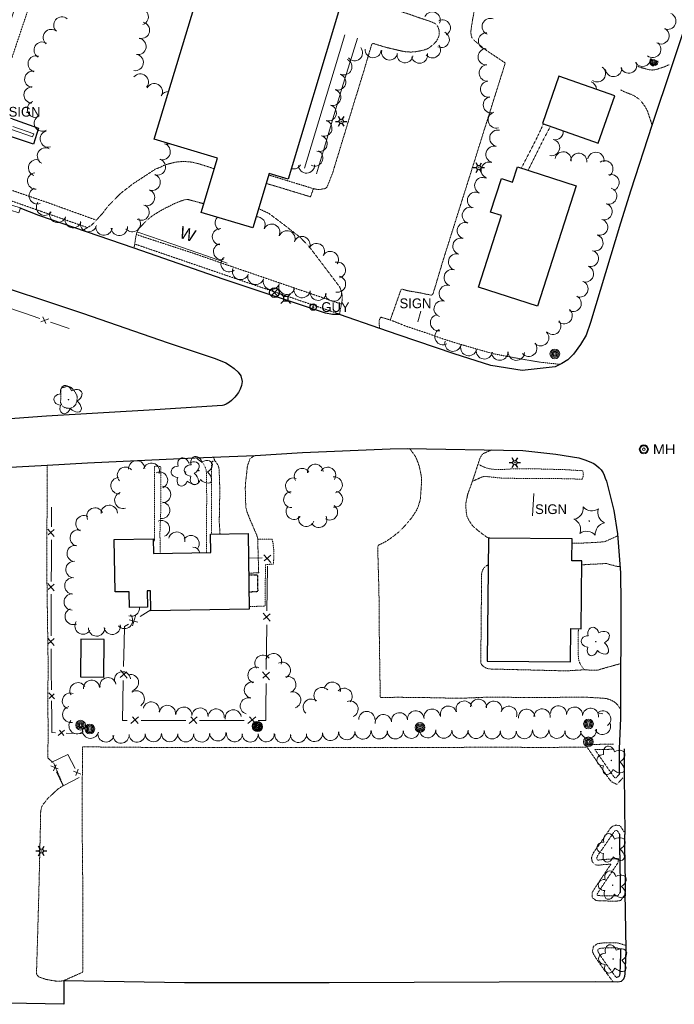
# Model space of a CAD drawing. Extents: x 386588 to 390135, y 96998 to 113606.
# Tile 13 of 92: x 387647 to 387970, y 97989 to 98474. Entities that reach past the tile are written whole.
import ezdxf
from ezdxf.enums import TextEntityAlignment as Align

# ---------------------------------------------------------------- set-up
doc = ezdxf.new("R2010")
doc.units = 0
doc.header["$MEASUREMENT"] = 0
doc.linetypes.add('Wisdot3', pattern=[0.1875, 0.125, -0.0625])
doc.linetypes.add('Wisdot5', pattern=[0.1, 0.05, -0.05])
for name, color, linetype, lineweight in [('E_BLD', 241, 'Continuous', 25), ('E_DWY', 2, 'Wisdot3', 15), ('E_LAND_Vegetation', 3, 'Continuous', 15), ('E_LTG', 21, 'Continuous', 25), ('E_MISCPROP', 30, 'Continuous', 15), ('E_MISCPROP_HvyDash', 241, 'Wisdot3', 25), ('E_MISCPROP_Railing', 30, 'Continuous', 15), ('E_PATH_Sidewalk', 2, 'Wisdot5', 15), ('E_RDWY', 21, 'Continuous', 25), ('E_SGN', 21, 'Continuous', 15), ('E_SIG', 5, 'Continuous', 30), ('E_STRUCT', 40, 'Continuous', 25), ('E_UTL_AG_Bold', 30, 'Continuous', 25), ('E_UTL_EGuyWire', 200, 'Continuous', 25), ('E_UTL_MH', 30, 'Continuous', 15)]:
    doc.layers.add(name, color=color, linetype=linetype, lineweight=lineweight)
doc.layers.add('P2S1_Complete', color=7, linetype='Continuous', lineweight=15, transparency=0.9)
doc.styles.add('Style-dot_font5', font='dot_font5.shx')
doc.styles.add('Style-IGR_FONT_0', font='dot_font15.shx')

# ---------------------------------------------------------------- blocks, each defined once
blk = doc.blocks.new('GUY')
at = {"layer": 'E_UTL_EGuyWire'}
for radius in [4, 0.5]:
    blk.add_circle((0, 0), radius, dxfattribs=at)
at = {"layer": 'E_UTL_EGuyWire', "style": 'Style-dot_font5'}
blk.add_text('GUY', height=12, dxfattribs=at).set_placement((10, 0), align=Align.MIDDLE_LEFT)
blk = doc.blocks.new('LPOL')
at = {"layer": 'E_LTG'}
for p, q in [((-4, 0), (-1.5, 0)), ((-0.75, 1.3), (-2, 3.46)), ((0.75, 1.3), (2, 3.46)), ((1.5, 0), (4, 0)), ((-2, -3.46), (-0.75, -1.3)), ((2, -3.46), (0.75, -1.3))]:
    blk.add_line(p, q, dxfattribs=at)
for radius in [1.5, 1.5, 1.5, 0.125]:
    blk.add_circle((0, 0), radius, dxfattribs=at)
blk = doc.blocks.new('MH')
at = {"layer": 'E_UTL_MH'}
for radius in [5, 4, 1.5]:
    blk.add_circle((0, 0), radius, dxfattribs=at)
at = {"layer": 'E_UTL_MH', "style": 'Style-dot_font5', "width": 1.111111}
blk.add_text('MH', height=10.8, dxfattribs=at).set_placement((10, 0), align=Align.MIDDLE_LEFT)
blk = doc.blocks.new('PBX')
at = {"layer": 'E_SIG'}
for p, q in [((4.9, 5.1), (-5.1, -5.1)), ((-5.1, 5), (5, -5.2))]:
    blk.add_line(p, q, dxfattribs=at)
blk.add_circle((0, 0), 7.21, dxfattribs=at)
blk = doc.blocks.new('PED')
at = {"layer": 'E_UTL_AG_Bold'}
for p, q in [((-2.5, 2.5), (-5.3, 5.3)), ((2.5, 2.5), (5.3, 5.3)), ((-2.5, -2.5), (-5.3, -5.3)), ((2.5, -2.5), (5.3, -5.3))]:
    blk.add_line(p, q, dxfattribs=at)
at = {"layer": 'E_UTL_AG_Bold', "flags": 128}
blk.add_lwpolyline([(-2.5, -2.5), (2.5, -2.5), (2.5, 2.5), (-2.5, 2.5)], close=True, dxfattribs=at)
blk = doc.blocks.new('CTRE')
at = {"layer": 'E_LAND_Vegetation'}
blk.add_circle((0, 0), 0.223, dxfattribs=at)
for centre, start, end in [((-11.97, 8.96), 280.2067, 5.97162), ((1.81, 14.92), 220.21132, 305.97623), ((13.83, 5.89), 160.21133, 245.97624), ((-13.83, -5.9), 340.21132, 65.97623), ((-1.81, -14.93), 40.21133, 125.97624)]:
    blk.add_arc(centre, 7.87, start, end, dxfattribs=at)
at = {"layer": 'E_LAND_Vegetation', "extrusion": (0, 0, -1)}
blk.add_arc((-12.03, -9.04), 7.87, 354.07279, 79.74889, dxfattribs=at)
blk = doc.blocks.new('POLE')
at = {"layer": 'E_MISCPROP'}
for radius in [4.46, 3.35, 2.23, 1.12]:
    blk.add_circle((0, 0), radius, dxfattribs=at)
blk = doc.blocks.new('SIGN')
at = {"layer": 'E_SGN', "lineweight": 13, "style": 'Style-dot_font5'}
blk.add_text('SIGN', height=12, dxfattribs=at).set_placement((0, 0), align=Align.MIDDLE_CENTER)
blk = doc.blocks.new('DTRE')
at = {"layer": 'E_LAND_Vegetation'}
blk.add_circle((-0.18, 0), 0.183, dxfattribs=at)
for centre, major_axis, ratio in [((-1.87, 5.32), (1.36, -4.98), 0.782863), ((4.06, 2.74), (-5.27, -2.93), 0.691916), ((-5.87, 0.15), (4.93, -0.12), 0.832022), ((-2.49, -5.24), (1.8, 4.86), 0.716896), ((3.54, -3.71), (-5.01, 4.58), 0.560249)]:
    blk.add_ellipse(centre, major_axis=major_axis, ratio=ratio, start_param=1.570796, end_param=4.712389, dxfattribs=at)

msp = doc.modelspace()

# ---------------------------------------------------------------- linework, layer by layer
at = {"layer": 'E_BLD'}
for p, q in [((387713.37, 98414.84), (387738.25, 98497.49)), ((387804.14, 98477.66), (387779.32, 98395.23)), ((387912.7, 98445.9), (387904.58, 98422.59)), ((387940.23, 98436.3), (387912.7, 98445.9)), ((387932.11, 98413), (387940.23, 98436.3)), ((387904.58, 98422.59), (387932.11, 98413)), ((387744.51, 98405.46), (387713.37, 98414.84)), ((387736.48, 98378.8), (387744.51, 98405.46)), ((387769.96, 98398.05), (387761.86, 98371.16)), ((387779.32, 98395.23), (387769.96, 98398.05)), ((387889.89, 98393.68), (387892.32, 98401.23)), ((387892.32, 98401.23), (387921.25, 98391.91)), ((387879.09, 98379.01), (387884.39, 98395.45)), ((387884.39, 98395.45), (387889.89, 98393.68)), ((387921.25, 98391.91), (387902.14, 98332.59)), ((387761.86, 98371.16), (387736.48, 98378.8)), ((387884.46, 98377.29), (387879.09, 98379.01)), ((387873.08, 98341.96), (387884.46, 98377.29)), ((387902.14, 98332.59), (387873.08, 98341.96)), ((387693.65, 98217.68), (387712.83, 98217.95)), ((387694.01, 98191.89), (387693.65, 98217.68)), ((387712.83, 98217.95), (387712.93, 98210.81)), ((387741.02, 98220.39), (387759.59, 98220.65)), ((387741.15, 98211.21), (387741.02, 98220.39)), ((387759.59, 98220.65), (387760.12, 98183.3)), ((387878.09, 98218.42), (387877.43, 98157.81)), ((387919.28, 98217.97), (387878.09, 98218.42)), ((387919.16, 98207.16), (387919.28, 98217.97)), ((387712.93, 98210.81), (387741.15, 98211.21)), ((387923.98, 98207.11), (387919.16, 98207.16)), ((387923.62, 98173.75), (387923.98, 98207.11)), ((387701.06, 98191.98), (387694.01, 98191.89)), ((387701.17, 98184.23), (387701.06, 98191.98)), ((387711.46, 98192.42), (387709.87, 98192.4)), ((387709.87, 98192.4), (387709.99, 98184.35)), ((387711.6, 98182.62), (387711.46, 98192.42)), ((387709.99, 98184.35), (387701.17, 98184.23)), ((387760.12, 98183.3), (387711.6, 98182.62)), ((387918.49, 98157.36), (387918.67, 98173.8)), ((387918.67, 98173.8), (387923.62, 98173.75)), ((387677.19, 98168.53), (387677.01, 98150.02)), ((387688.72, 98168.41), (387677.19, 98168.53)), ((387688.53, 98149.9), (387688.72, 98168.41)), ((387877.43, 98157.81), (387918.49, 98157.36)), ((387677.01, 98150.02), (387688.53, 98149.9))]:
    msp.add_line(p, q, dxfattribs=at)
at = {"layer": 'E_DWY', "flags": 128}
for points in [[(387818.59, 98455.11), (387820.09, 98460.28), (387820.69, 98462.07), (387821.28, 98462.02), (387822.44, 98461.68), (387824.21, 98461.13), (387825.71, 98460.66), (387828.13, 98459.96), (387830.59, 98459.42), (387832.27, 98459), (387833.86, 98458.63), (387835.54, 98458.21), (387837.55, 98457.92), (387839.71, 98457.79), (387841.77, 98457.93), (387843.86, 98458.28), (387845.25, 98458.57), (387846.55, 98458.89), (387848.41, 98459.63), (387849.54, 98460.48), (387850.54, 98461.28), (387851.59, 98462.29), (387852.4, 98463.23), (387853.23, 98464.67), (387853.76, 98466.34), (387853.81, 98467.53), (387853.73, 98468.26), (387853.34, 98469.75), (387852.62, 98471.06), (387851.55, 98471.97), (387849.34, 98472.9), (387847.38, 98473.58), (387844.74, 98474.38), (387839.36, 98476.3), (387803.36, 98487.83), (387802.63, 98487.87), (387801.37, 98488.01), (387799.9, 98488.15), (387798.71, 98488.31), (387796.74, 98488.31), (387795.35, 98488.14), (387795, 98488.03), (387794.25, 98487.62), (387793.45, 98486.82), (387792.54, 98485.33), (387791.6, 98483.2), (387790.98, 98481.62)], [(387824.41, 98321.67), (387824.09, 98324.41), (387824.13, 98325.1), (387824.28, 98325.73), (387824.43, 98326.21), (387824.7, 98326.77), (387825.13, 98327.18), (387829.64, 98325.84), (387834.91, 98340.7), (387835.42, 98340.99), (387838.27, 98340.21), (387841.98, 98339.59), (387845.77, 98338.9), (387847.95, 98338.41), (387848.9, 98338.25), (387849.76, 98338.02), (387850.15, 98338.14), (387850.58, 98338.51), (387850.91, 98339.34), (387855.92, 98356.04), (387869.88, 98400.13), (387878.24, 98426.77), (387886.31, 98452.42), (387877.34, 98458.37), (387872.77, 98461.97), (387870.82, 98463.76), (387869.99, 98464.65), (387869.44, 98466.15), (387869.39, 98468.08), (387869.65, 98470.33), (387870.24, 98474.03), (387870.83, 98477.12), (387871.3, 98479.52), (387871.87, 98482.34), (387872.15, 98484.08)], [(387794.92, 98390.06), (387797.67, 98390.6), (387798.54, 98391.41), (387801.38, 98398.69), (387808.73, 98422.86), (387815.78, 98445.78), (387818.59, 98455.11)], [(387966.98, 98451.55), (387964.76, 98450.55), (387962.62, 98449.86), (387960.94, 98449.26), (387958.88, 98448.94), (387957.11, 98449.07), (387955.08, 98449.68), (387953.07, 98450.19), (387951.57, 98450.74)], [(387958.59, 98422.01), (387956.91, 98427.12), (387956.27, 98429.01), (387955.24, 98430.85), (387954.47, 98431.9), (387953.32, 98433.52), (387952.36, 98434.51), (387951.25, 98435.29), (387949.93, 98436.15), (387948.5, 98436.85), (387947.04, 98437.45), (387945.29, 98438.06), (387943.01, 98439.25)], [(387742.95, 98400.27), (387735.08, 98402.85), (387733.65, 98403.12), (387732.41, 98403.44), (387730.95, 98403.7), (387729.48, 98403.8), (387728.03, 98403.85), (387726.39, 98403.8), (387724.89, 98403.71), (387723.43, 98403.47), (387721.98, 98403.08), (387720.28, 98402.68), (387718.39, 98402.11), (387717.1, 98401.48), (387716.08, 98400.92), (387714.14, 98400.28)], [(387714.16, 98400.29), (387702.71, 98392.79), (387700.44, 98391), (387698.38, 98389.47), (387696.31, 98387.74), (387694.73, 98386.13), (387692.76, 98384.11), (387690.83, 98382.17), (387689.53, 98380.55), (387688.03, 98378.52), (387686.19, 98376.48), (387684.49, 98374.62), (387683.34, 98373.41), (387682.41, 98372.54), (387678.12, 98369.89)], [(387768.47, 98393.13), (387790.35, 98386.49), (387791.78, 98390.5), (387793.63, 98390.12), (387794.95, 98390.06)], [(387703.39, 98361.2), (387704.33, 98367.14), (387704.53, 98368.15), (387704.85, 98369.17), (387705.27, 98369.96), (387706.07, 98371.09), (387707.19, 98372.34), (387708.78, 98373.98), (387710.17, 98375.29), (387711.3, 98376.27), (387712.54, 98377.21), (387716.29, 98379.56), (387718.74, 98380.91), (387720.51, 98381.7), (387722.71, 98382.9), (387724.27, 98383.57), (387726.04, 98384.28), (387727.84, 98384.9), (387729.07, 98385.18), (387730.17, 98385.13), (387732.13, 98384.64), (387734.36, 98384.03), (387735.88, 98383.57), (387737.78, 98383.1)], [(387764.72, 98380.68), (387769.83, 98378.33), (387777.65, 98372.44), (387785.41, 98366.38), (387789.77, 98361.85), (387804.77, 98342.01), (387805.44, 98340.2), (387805.76, 98338.85), (387805.94, 98337.79), (387806.01, 98336.29), (387805.81, 98334.75), (387805.51, 98333.52), (387805.26, 98332.16), (387805.11, 98331.48), (387804.62, 98328.5)], [(387675.13, 98288.81), (387673.99, 98290.91), (387673.33, 98291.59), (387672.57, 98292.48), (387671.95, 98292.81), (387671.03, 98293.01), (387670.13, 98292.98), (387669.38, 98292.83), (387668.33, 98292.57), (387667.63, 98292.15), (387667.27, 98291.83), (387667.31, 98287.11)], [(387667.31, 98287.11), (387667.11, 98285.32), (387667.52, 98284.27), (387668.24, 98283.33), (387669.14, 98282.7), (387670.21, 98282.38), (387671.54, 98282.27), (387672.81, 98282.56), (387673.96, 98283.39), (387674.61, 98284.05), (387675.14, 98285.51), (387675.34, 98287.21), (387675.28, 98288.3), (387675.13, 98288.81)], [(387943.03, 98134.26), (387941.54, 98136.33), (387940.91, 98136.97), (387940.15, 98137.6), (387939.16, 98138.15), (387938.15, 98138.65), (387937.16, 98139), (387936.12, 98139.29), (387935.39, 98139.39), (387934.89, 98139.46), (387934.56, 98139.52), (387925.59, 98140.01), (387897.77, 98139.84), (387878.45, 98140.06), (387863.91, 98139.45), (387847.88, 98139.8), (387833.53, 98139.96), (387824.74, 98139.85), (387824.51, 98151.94), (387824.29, 98167.71), (387824.14, 98176.33), (387824.08, 98191.17), (387823.68, 98205.66), (387823.43, 98213.49), (387823.67, 98214.81), (387827.22, 98216.54), (387829.91, 98218.32), (387833.57, 98221.15), (387836.13, 98223.68), (387838.03, 98225.82), (387839.8, 98227.88), (387841.07, 98229.7), (387842.49, 98231.92), (387843.29, 98233.51), (387844.46, 98237.45), (387844.75, 98241.59), (387844.95, 98244.57), (387845.03, 98246.77), (387844.93, 98248.95), (387844.65, 98250.43), (387844.12, 98252.76), (387843.78, 98254.09), (387843.27, 98255.63), (387842.8, 98256.83), (387842.74, 98256.98), (387842.74, 98256.96), (387842.03, 98258.62), (387839.16, 98262.53)], [(387879.67, 98261.81), (387875.29, 98259.94), (387874.61, 98259.13), (387873.89, 98257.85), (387873.66, 98257.32), (387873.39, 98256.42), (387873.09, 98255.43), (387869.86, 98245.58), (387867.81, 98240.04), (387866.83, 98235.33), (387867, 98231.77), (387867.42, 98229.08), (387868.51, 98226.87), (387869.44, 98225.56), (387870.22, 98224.42), (387870.66, 98223.95), (387873.87, 98221.3), (387877.15, 98218.87), (387877.93, 98218.68), (387878.74, 98218.44), (387878.88, 98218.41)], [(387742.52, 98258.29), (387743.11, 98256.78), (387743.76, 98255.74), (387744.3, 98255.01), (387744.9, 98253.94), (387745.2, 98252.9), (387745.27, 98252.37), (387745.56, 98246.27), (387745.62, 98240.87), (387745.52, 98232.32), (387745.35, 98226.73), (387745.76, 98220.46)], [(387762.81, 98259.11), (387760.53, 98257.45), (387759.93, 98255.87), (387759.27, 98253.9), (387759.11, 98252.64), (387758.93, 98250.76), (387758.72, 98248.96), (387758.47, 98246.96), (387758.27, 98244.96), (387758.2, 98242.69), (387758.26, 98240.18), (387758.3, 98237.73), (387758.4, 98235.48), (387758.51, 98233.59), (387758.55, 98233.13), (387759.02, 98231.44), (387760.2, 98228.28), (387762.33, 98223.38), (387763.95, 98219.53), (387764.19, 98218.69), (387764.27, 98218.25), (387764.32, 98218.03), (387764.8, 98201.34), (387759.87, 98201.04)], [(387661.02, 98158.62), (387660.48, 98196.86), (387660.51, 98244.17), (387660.66, 98251.16), (387660.64, 98254.28)], [(387941.64, 98219.45), (387935.22, 98216.58), (387931.38, 98216.28), (387927.51, 98216.06), (387921.71, 98215.83), (387919.29, 98215.89), (387919.25, 98215.89)], [(387943.14, 98156.51), (387938.97, 98155.38), (387935.41, 98154.4), (387931.67, 98153.3), (387929.2, 98153.29), (387925.26, 98153.5), (387916.25, 98152.97), (387879.82, 98153.87), (387878.21, 98153.92), (387877.01, 98154.26), (387876.04, 98154.87), (387875.4, 98155.31), (387874.79, 98155.88), (387874.35, 98156.65), (387874.25, 98156.97), (387874.24, 98157.04), (387874.65, 98200.57), (387874.76, 98201.27), (387874.98, 98202.3), (387875.52, 98203.28), (387876.1, 98204.02), (387876.91, 98204.65), (387877.94, 98205.24)], [(387942.86, 98204.26), (387940.63, 98204.57), (387939.59, 98204.96), (387938.76, 98205.07), (387937.55, 98205.41), (387936.45, 98205.82), (387934.97, 98205.82), (387930.79, 98205.56), (387927.92, 98205.45), (387924.42, 98205.22), (387923.96, 98205.2)], [(387768.17, 98115.21), (387727.04, 98115.14), (387678.03, 98115.54), (387677.75, 98082.95), (387678.09, 98050.97), (387678.23, 98015.09), (387678.2, 98004.59), (387668.82, 98000.41), (387666.9, 98000.07), (387664.73, 98000.17), (387659.99, 98000.98), (387657.75, 98001.72), (387656.29, 98002.32), (387655.6, 98003.22), (387655.32, 98004), (387655.8, 98019.59), (387656.47, 98043.31), (387657.19, 98073.74), (387657.39, 98083.88), (387657.92, 98086.17), (387658.36, 98086.88), (387660.99, 98090.23), (387665.74, 98094.67), (387668.5, 98096.45), (387663.8, 98107.56), (387661.09, 98109.87), (387660.91, 98110.22), (387661, 98117.47), (387661.12, 98122.97), (387660.95, 98131.89), (387661.02, 98158.62)], [(387944.22, 98100.23), (387941.35, 98097.05), (387938.65, 98098.33), (387937.69, 98099.49), (387937.01, 98100.38), (387925.68, 98116.72), (387939.62, 98116.84)], [(387768.17, 98115.21), (387821.2, 98115.15), (387847.85, 98115.28), (387870.18, 98115.31), (387912.14, 98115.3), (387926.35, 98115.39)], [(387942.36, 98101.91), (387940.74, 98100.11), (387940.23, 98100.35), (387939.65, 98101.05), (387939.03, 98101.85), (387930.43, 98114.26), (387939.65, 98114.34)], [(387944.82, 98073.72), (387942.92, 98076.66), (387940.77, 98076.95), (387939.27, 98076.47), (387938.27, 98075.64), (387937.81, 98075.01), (387937.55, 98074.65), (387932.31, 98066.96)], [(387942.72, 98072.36), (387941.44, 98074.34), (387941, 98074.4), (387940.5, 98074.24), (387940.11, 98073.92), (387939.83, 98073.53), (387939.59, 98073.2), (387934.38, 98065.56)], [(387938.24, 98057.77), (387933.79, 98057.46), (387933.37, 98057.39), (387932.42, 98057.25), (387930.56, 98057.43), (387929.19, 98058.95), (387928.77, 98060.75), (387929.21, 98062.19), (387929.8, 98063.48), (387932.35, 98067.02)], [(387942.84, 98043.76), (387941.79, 98042.19), (387941.16, 98042.07), (387934.65, 98042.13), (387933.84, 98042.18), (387933.07, 98042.24), (387932.46, 98042.24), (387931.95, 98042.29), (387931.59, 98042.55), (387931.6, 98043.03), (387931.83, 98043.46), (387932.13, 98043.97), (387941.92, 98058.6), (387942.05, 98060.54), (387933.52, 98059.95), (387932.99, 98059.87), (387932.35, 98059.77), (387931.77, 98059.82), (387931.48, 98060.15), (387931.36, 98060.66), (387931.55, 98061.29), (387931.97, 98062.21), (387934.38, 98065.56)], [(387945.35, 98043.1), (387944.92, 98042.37), (387943.28, 98039.93), (387941.38, 98039.56), (387934.55, 98039.63), (387933.67, 98039.69), (387932.98, 98039.74), (387932.33, 98039.74), (387931.02, 98039.87), (387929.06, 98041.3), (387929.11, 98043.68), (387929.66, 98044.68), (387930.01, 98045.3), (387938.32, 98057.72)], [(387945.76, 98017.72), (387944.02, 98018.26), (387941.47, 98019.03), (387939.15, 98019.01), (387937.97, 98019.03), (387936.66, 98019.01), (387935.21, 98019), (387933.92, 98018.87), (387933.1, 98018.79), (387931.82, 98018.6), (387929.75, 98017.24), (387929.26, 98014.84), (387929.81, 98013.39), (387930.29, 98012.64), (387930.99, 98011.46), (387934.96, 98005.75), (387936.33, 98003.93), (387938.88, 98000.52), (387939.35, 97999.87)], [(387943.3, 98015.86), (387941.11, 98016.53), (387939.13, 98016.51), (387937.97, 98016.53), (387936.7, 98016.51), (387935.34, 98016.5), (387934.16, 98016.38), (387933.41, 98016.31), (387932.74, 98016.21), (387932, 98015.72), (387931.86, 98015.05), (387932.06, 98014.52), (387932.42, 98013.95), (387933.09, 98012.8), (387936.99, 98007.21), (387938.33, 98005.43), (387940.88, 98002.02)]]:
    msp.add_lwpolyline(points, dxfattribs=at)
at = {"layer": 'E_LAND_Vegetation'}
msp.add_line((387934.4, 98131.77), (387931.75, 98132.23), dxfattribs=at)
for centre, radius, start, end in [((387667.82, 98471.08), 4.02, 49.4029, 229.3876), ((387706.44, 98475.22), 4.02, 289.6017, 109.5864), ((387850.33, 98473.66), 3.95, 335.4321, 155.4168), ((387966.32, 98473.02), 4.09, 246.9673, 66.9519), ((387707.02, 98468.52), 4.02, 257.4719, 77.4566), ((387855.33, 98469.72), 3.95, 297.7596, 117.7443), ((387878.89, 98470.36), 4.02, 68.3863, 248.371), ((387662.63, 98464.98), 4.02, 49.9796, 229.9642), ((387854.8, 98463.99), 3.95, 244.715, 64.6997), ((387877.08, 98463.26), 4.02, 87.477, 267.4617), ((387962.92, 98465.84), 4.09, 240.7651, 60.7498), ((387658.15, 98458.74), 4.02, 58.8452, 238.8299), ((387705.32, 98460.55), 4.02, 260.5337, 80.5183), ((387812.06, 98457.48), 3.95, 219.7583, 39.7429), ((387850.44, 98458.86), 3.95, 216.7105, 36.6952), ((387958.92, 98459.15), 4.09, 230.7055, 50.6901), ((387655.16, 98451.97), 4.02, 74.1721, 254.1568), ((387703.98, 98452.64), 4.02, 260.3358, 80.3205), ((387821.19, 98458.96), 3.95, 175.7397, 355.7243), ((387829.27, 98457.81), 3.95, 168.2194, 348.2041), ((387836.92, 98456.47), 3.95, 171.7129, 351.6976), ((387844.06, 98456.23), 3.95, 191.4266, 11.4113), ((387876.9, 98455.45), 4.02, 93.4075, 273.3922), ((387806.83, 98450.52), 3.95, 245.9701, 65.9548), ((387877.44, 98447.5), 4.02, 94.9986, 274.9833), ((387931.65, 98447.1), 4.04, 233.3208, 53.3055), ((387939.64, 98449.71), 4.04, 187.5033, 7.4879), ((387947.1, 98451.39), 4.04, 198.8566, 18.8413), ((387953.95, 98454.74), 4.04, 210.8859, 358.4798), ((387653.5, 98444.39), 4.02, 81.2888, 261.2735), ((387706.45, 98443.03), 4.02, 320.586, 140.5707), ((387803.76, 98443.04), 3.95, 251.4613, 71.4459), ((387653.15, 98436.64), 4.02, 88.5429, 268.5276), ((387713.38, 98438.26), 4.02, 332.1359, 152.1206), ((387878.14, 98439.49), 4.02, 94.9986, 274.9833), ((387927.21, 98439.36), 4.04, 0.9243, 69.7386), ((387720.33, 98434.34), 4.02, 88.3878, 151.0399), ((387801.29, 98435.47), 3.95, 253.4502, 73.4349), ((387879.47, 98431.8), 4.02, 101.0029, 280.9876), ((387654.82, 98429.64), 4.02, 108.643, 288.6276), ((387799.12, 98427.8), 3.95, 255.4804, 75.4651), ((387658.22, 98422.78), 4.02, 118.3804, 298.3651), ((387881.85, 98424.36), 4.02, 106.8995, 286.8842), ((387796.99, 98420.28), 3.95, 253.5166, 73.5013), ((387661.15, 98414.99), 4.02, 104.8443, 284.829), ((387794.67, 98412.74), 3.95, 253.1591, 73.1437), ((387882.64, 98415.37), 4.02, 78.5778, 258.5625), ((387910.9, 98418.66), 4.02, 256.2274, 4.7891), ((387717.26, 98408.78), 4.02, 253.2725, 73.2571), ((387719.49, 98416.47), 4.02, 253.9695, 287.156), ((387880.76, 98407.39), 4.02, 73.9743, 253.959), ((387909.09, 98410.78), 4.02, 257.6398, 77.6245), ((387659.74, 98406.59), 4.02, 62.4536, 242.4383), ((387792.48, 98405.56), 3.95, 242.5357, 62.5204), ((387914.83, 98404.65), 4.02, 350.6114, 170.5961), ((387922.49, 98403.93), 4.02, 354.2597, 174.2444), ((387930.93, 98404.46), 4.02, 348.7621, 168.7468), ((387655.38, 98400.8), 4.02, 71.1923, 251.177), ((387714.91, 98401.19), 4.02, 251.0807, 71.0654), ((387781.96, 98404.15), 3.95, 253.8195, 332.4939), ((387788.37, 98402.08), 3.95, 182.0832, 2.0678), ((387878.38, 98399.61), 4.02, 71.2804, 251.2651), ((387935.36, 98400.26), 4.02, 304.3184, 124.303), ((387654.9, 98394.3), 4.02, 94.7716, 274.7563), ((387712.29, 98393.62), 4.02, 250.4093, 70.394), ((387938.4, 98393.5), 4.02, 288.4019, 108.3866), ((387875.21, 98391.99), 4.02, 65.0381, 245.0228), ((387655.7, 98386.97), 4.02, 112.1153, 292.1), ((387709.57, 98386.1), 4.02, 249.6761, 69.6608), ((387871.67, 98384.74), 4.02, 64.2696, 244.2543), ((387937.3, 98386.92), 4.02, 253.8001, 73.7848), ((387659.27, 98381.38), 4.02, 145.6625, 325.6472), ((387706.87, 98378.92), 4.02, 239.9125, 59.8972), ((387934.97, 98379.21), 4.02, 254.3561, 74.3408), ((387665.79, 98377.87), 4.02, 161.3682, 341.3529), ((387869.13, 98377.38), 4.02, 70.9113, 250.896), ((387673.38, 98375.25), 4.02, 161.4999, 341.4846), ((387680.97, 98373.33), 4.02, 166.6852, 346.6699), ((387702.55, 98373.26), 4.02, 218.3063, 38.291), ((387747.36, 98373.62), 4.01, 136.1101, 239.9555), ((387763.98, 98372.61), 4.01, 332.9128, 96.9535), ((387771.23, 98369.05), 4.01, 334.5269, 154.5116), ((387866.65, 98369.82), 4.02, 73.0148, 252.9995), ((387932.77, 98371.54), 4.02, 252.8108, 72.7955), ((387688.55, 98371.56), 4.02, 173.3923, 353.377), ((387696.12, 98371.43), 4.02, 185.501, 5.4857), ((387745.93, 98366.82), 4.01, 87.2463, 267.231), ((387778.76, 98365.8), 4.01, 339.2148, 159.1995), ((387746.53, 98359.48), 4.01, 103.2808, 283.2655), ((387786.11, 98362.96), 4.01, 335.3956, 155.3803), ((387793.26, 98359.52), 4.01, 332.9697, 152.9543), ((387864.45, 98362.16), 4.02, 74.8571, 254.8418), ((387930.46, 98363.79), 4.02, 254.1997, 74.1844), ((387800.1, 98355.61), 4.01, 329.2141, 149.1988), ((387862.32, 98354.4), 4.02, 74.5334, 254.5181), ((387928.23, 98356.1), 4.02, 253.3392, 73.3239), ((387750.23, 98353.49), 4.01, 128.4258, 308.4105), ((387803.55, 98350.38), 4.01, 286.5372, 106.5218), ((387755.87, 98349.71), 4.01, 159.0097, 338.9944), ((387763.37, 98347.26), 4.01, 162.756, 342.7406), ((387860.15, 98346.65), 4.02, 74.2775, 254.2622), ((387925.77, 98348.54), 4.02, 251.0035, 70.9882), ((387771.05, 98344.79), 4.01, 161.4281, 341.4127), ((387778.65, 98342.36), 4.01, 162.6859, 342.6706), ((387803.65, 98343.49), 4.01, 258.657, 78.6417), ((387923.08, 98341.13), 4.02, 247.1455, 67.1301), ((387786.17, 98340.76), 4.01, 171.7769, 351.7616), ((387794.15, 98339.5), 4.01, 170.1623, 350.147), ((387801.66, 98339.01), 4.01, 182.9827, 2.9674), ((387857.69, 98338.91), 4.02, 71.7777, 251.7623), ((387855.19, 98331.28), 4.02, 72.0089, 251.9936), ((387919.75, 98333.96), 4.02, 243.5238, 63.5085), ((387915.33, 98327.93), 4.02, 229.7283, 49.713), ((387853.45, 98324.48), 4.02, 99.4794, 279.4641), ((387909.65, 98322.7), 4.02, 221.2034, 41.1881), ((387855.59, 98317.57), 4.02, 118.4564, 298.4411), ((387903.76, 98317.08), 4.02, 224.1404, 44.1251), ((387860.54, 98314.38), 4.02, 166.6138, 346.5985), ((387897.89, 98311.86), 4.02, 219.3414, 39.326), ((387868.31, 98312.2), 4.02, 165.6802, 345.6648), ((387875.99, 98310.6), 4.02, 170.6306, 350.6153), ((387883.58, 98309.98), 4.02, 181.8174, 1.8021), ((387891.77, 98309.95), 4.02, 177.4194, 357.4041), ((387704.69, 98252.45), 4.04, 1.886, 181.8707), ((387699.19, 98249.32), 4.04, 42.7526, 222.7373), ((387711.96, 98251.31), 4.04, 344.1258, 164.1104), ((387786.26, 98248.82), 3.91, 32.1933, 212.178), ((387792.68, 98250.83), 3.91, 5.424, 185.4087), ((387798.85, 98249.39), 3.91, 327.7942, 147.7789), ((387696, 98244.16), 4.04, 94.0854, 274.0701), ((387715.93, 98246.87), 4.04, 294.1906, 114.1753), ((387781.92, 98244.1), 3.91, 68.826, 248.8107), ((387802.13, 98244.6), 3.91, 278.0807, 98.0654), ((387717.43, 98239.85), 4.04, 271.012, 90.9966), ((387697.85, 98236.96), 4.04, 109.7375, 289.7221), ((387780.98, 98237.3), 3.91, 92.7168, 272.7015), ((387802.28, 98237.5), 3.91, 260.4725, 80.4571), ((387684.14, 98229.24), 4.04, 25.0292, 205.0139), ((387691.17, 98230.57), 4.04, 1.7159, 181.7006), ((387716.99, 98232.07), 4.04, 263.9452, 83.9298), ((387782.2, 98231.48), 3.91, 142.3007, 322.2853), ((387799.79, 98231.17), 3.91, 236.6979, 56.6826), ((387678.71, 98225.5), 4.04, 62.7993, 242.784), ((387788.31, 98228.01), 3.91, 161.5046, 341.4892), ((387794.47, 98227.49), 3.91, 205.5567, 25.5414), ((387675.91, 98218.43), 4.04, 74.4544, 254.4391), ((387716.88, 98223.02), 4.04, 293.1126, 113.0973), ((387724.42, 98217.38), 4.04, 346.7844, 166.7691), ((387731.46, 98215.64), 4.04, 326.4163, 146.401), ((387674.43, 98210.77), 4.04, 81.4786, 261.4633), ((387732.01, 98209.97), 4.04, 16.7544, 83.9521), ((387673.76, 98202.9), 4.04, 86.3442, 266.3288), ((387673.25, 98194.87), 4.04, 87.1387, 267.1234), ((387672.92, 98186.92), 4.04, 90.1143, 270.099), ((387673.41, 98179.78), 4.04, 112.5242, 292.5089), ((387702.09, 98183.89), 4.04, 251.1787, 5.8461), ((387698.65, 98177.83), 4.04, 222.9813, 42.966), ((387678.27, 98175.09), 4.04, 146.2932, 326.2779), ((387684.95, 98174.1), 4.04, 178.8992, 358.8839), ((387692.6, 98174.96), 4.04, 188.7638, 8.7485), ((387766.87, 98156.76), 3.98, 39.5474, 219.5321), ((387772.16, 98157.56), 3.98, 342.1724, 162.1571), ((387763.47, 98150.83), 3.98, 68.5068, 248.4915), ((387776.47, 98153.27), 3.98, 297.4948, 117.4794), ((387690.53, 98145.67), 3.98, 11.2391, 191.2238), ((387697.7, 98148.61), 3.98, 6.8682, 186.8529), ((387701.66, 98147.21), 3.98, 284.7828, 104.7675), ((387779.22, 98146.22), 3.98, 287.5813, 107.566), ((387675.73, 98143.22), 3.98, 31.286, 211.2707), ((387682.44, 98144.41), 3.98, 4.4218, 184.4065), ((387761.68, 98143.55), 3.98, 80.1053, 260.09), ((387796, 98140.82), 3.98, 45.3047, 225.2894), ((387801.09, 98143.5), 3.98, 348.3575, 168.3421), ((387672.01, 98138.12), 3.98, 70.4276, 250.4123), ((387704.52, 98139.18), 3.98, 302.6191, 122.6038), ((387781.61, 98138.64), 3.98, 287.1835, 107.1682), ((387806.91, 98140.45), 3.98, 317.5116, 137.4963), ((387672.17, 98131.49), 3.98, 102.1931, 282.1778), ((387711.88, 98133.71), 3.98, 346.2464, 166.2311), ((387719.86, 98132.03), 3.98, 352.0551, 172.0398), ((387727.9, 98131.2), 3.98, 355.7995, 175.7842), ((387759.7, 98135.67), 3.98, 75.4119, 255.3966), ((387790.65, 98135.14), 3.98, 49.398, 229.3827), ((387809.84, 98134.15), 3.98, 292.1769, 112.1616), ((387858.31, 98131.67), 4, 15.9598, 195.9445), ((387866.07, 98134.15), 4, 19.9211, 199.9058), ((387873.13, 98135.02), 4, 356.1366, 176.1213), ((387880.65, 98134.08), 4, 345.3025, 165.2872), ((387888.08, 98131.54), 4, 341.3027, 161.2874), ((387912.51, 98131.75), 3.98, 355.882, 175.8667), ((387920.46, 98131.2), 3.98, 356.2464, 176.231), ((387735.89, 98130.72), 3.98, 356.9023, 176.887), ((387743.82, 98130.27), 3.98, 356.6716, 176.6563), ((387752.26, 98129.84), 3.98, 10.5262, 190.5109), ((387818.05, 98129.03), 3.98, 359.3455, 179.3301), ((387826.25, 98127.44), 4, 6.8461, 186.8308), ((387834.21, 98128.39), 4, 6.8461, 186.8308), ((387842.16, 98129.34), 4, 6.8461, 186.8308), ((387850.21, 98130.18), 4, 9.5717, 189.5564), ((387896.83, 98130.07), 4, 6.8402, 186.8249), ((387904.45, 98130.26), 4, 357.0543, 177.039), ((387928.34, 98130.57), 3.98, 354.8767, 174.8614), ((387934.3, 98129.28), 3.98, 307.3704, 127.3551), ((387675.3, 98125.93), 3.98, 140.823, 320.8077), ((387934.25, 98125.62), 3.98, 205.9263, 25.9109), ((387681.97, 98123.71), 3.98, 165.2597, 345.2444), ((387689.56, 98121.91), 3.98, 169.3737, 349.3584), ((387696.98, 98121.33), 3.98, 182.7093, 2.6939), ((387704.9, 98121.8), 3.98, 182.9069, 2.8916), ((387712.9, 98122.03), 3.98, 181.5115, 1.4962), ((387720.94, 98122.06), 3.98, 179.0231, 359.0078), ((387728.87, 98121.99), 3.98, 179.7569, 359.7416), ((387736.68, 98121.89), 3.98, 183.79, 3.7747), ((387744.62, 98122.42), 3.98, 183.79, 3.7747), ((387752.88, 98122.03), 3.98, 174.7148, 354.6994), ((387760.64, 98121.88), 3.98, 179.7412, 359.7259), ((387768.53, 98121.99), 3.98, 181.5074, 1.4921), ((387776.67, 98121.55), 3.98, 175.9659, 355.9506), ((387784.4, 98121.69), 3.98, 181.9779, 1.9625), ((387792.28, 98122.15), 3.98, 183.612, 3.5967), ((387800.21, 98122.67), 3.98, 183.7868, 3.7715), ((387808.24, 98123.01), 3.98, 181.527, 1.5117), ((387816.15, 98123.33), 3.98, 182.6218, 2.6065), ((387824.26, 98123.43), 3.98, 178.3707, 358.3554), ((387832.12, 98123.41), 3.98, 180.8064, 0.7911), ((387839.99, 98123.69), 3.98, 182.9311, 2.9158), ((387848.1, 98123.95), 3.98, 178.5562, 358.5409), ((387856.01, 98123.76), 3.98, 179.6758, 359.6604), ((387863.97, 98123.71), 3.98, 179.6758, 359.6604), ((387871.95, 98123.6), 3.98, 179.0488, 359.0335), ((387879.91, 98123.44), 3.98, 178.7794, 358.764), ((387887.82, 98123.35), 3.98, 180.0008, 359.9855), ((387895.67, 98123.52), 3.98, 182.8658, 2.8505), ((387903.74, 98123.84), 3.98, 179.5109, 359.4955), ((387911.79, 98123.7), 3.98, 176.7363, 356.721), ((387919.68, 98123.31), 3.98, 178.5148, 358.4994), ((387927.26, 98123.77), 3.98, 187.5859, 7.5706)]:
    msp.add_arc(centre, radius, start, end, dxfattribs=at)
at = {"layer": 'E_MISCPROP'}
for centre, radius in [((387959.48, 98453), 1.01), ((387959.47, 98453), 0.502)]:
    msp.add_circle(centre, radius, dxfattribs=at)
for centre, radius, start, end in [((387959.46, 98453), 2.02, 129.2033, 12.9201), ((387959.44, 98453), 1.52, 116.3612, 25.7621)]:
    msp.add_arc(centre, radius, start, end, dxfattribs=at)
at = {"layer": 'E_MISCPROP_HvyDash', "flags": 128}
msp.add_lwpolyline([(387759.88, 98200.25), (387764.19, 98200.35), (387764.32, 98192.01), (387760, 98191.72)], dxfattribs=at)
at = {"layer": 'E_MISCPROP_Railing'}
for p, q in [((387657.42, 98324.86), (387661.33, 98326.46)), ((387658.45, 98327.44), (387659.85, 98324.09)), ((387660.98, 98222.82), (387664.1, 98219.23)), ((387664.11, 98222.65), (387661.04, 98219.96)), ((387767.41, 98210.18), (387770.72, 98206.29)), ((387770.76, 98209.97), (387767.45, 98207.11)), ((387660.95, 98195.93), (387664.07, 98192.34)), ((387664.07, 98195.76), (387661.01, 98193.07)), ((387702.64, 98175.17), (387704.05, 98180.08)), ((387767.08, 98181.33), (387770.39, 98177.44)), ((387770.43, 98181.11), (387767.11, 98178.25)), ((387700.96, 98178.08), (387705.18, 98176.9)), ((387660.91, 98169.04), (387664.03, 98165.45)), ((387664.04, 98168.87), (387660.98, 98166.18)), ((387696.57, 98149.67), (387699.91, 98152.5)), ((387699.92, 98149.42), (387696.65, 98153.34)), ((387766.74, 98152.47), (387770.05, 98148.58)), ((387770.09, 98152.26), (387766.78, 98149.4)), ((387664.16, 98139.22), (387661.47, 98142.23)), ((387661.51, 98139.33), (387664.07, 98141.65)), ((387705.62, 98130.36), (387701.77, 98127.01)), ((387705.45, 98127.01), (387702.55, 98130.29)), ((387734.48, 98130.34), (387730.63, 98126.99)), ((387734.3, 98126.99), (387731.41, 98130.27)), ((387763.34, 98130.32), (387759.49, 98126.97)), ((387763.16, 98126.97), (387760.27, 98130.26)), ((387669.11, 98123.72), (387665.96, 98121.21)), ((387668.86, 98121.08), (387666.69, 98123.77)), ((387665.99, 98104.69), (387662.45, 98106.2)), ((387663.66, 98103.71), (387664.94, 98106.75)), ((387673.58, 98103.5), (387677.17, 98102.1)), ((387675.89, 98104.56), (387674.7, 98101.47))]:
    msp.add_line(p, q, dxfattribs=at)
at = {"layer": 'E_MISCPROP_Railing', "flags": 128}
for points in [[(387807.18, 98466.21), (387802.04, 98448.8), (387796.11, 98429.33), (387787.37, 98400.64)], [(387813.47, 98464.63), (387805.75, 98439.84), (387797.15, 98410.98), (387793.22, 98397.81)], [(387705.27, 98369.08), (387722.56, 98363.18), (387739.05, 98357.49), (387749.31, 98353.75)], [(387639.67, 98332.46), (387648.87, 98329.34)], [(387648.87, 98329.34), (387656.96, 98326.59)], [(387662.3, 98324.77), (387671.5, 98321.65)], [(387662.67, 98233.54), (387662.66, 98223.93)], [(387662.65, 98217.58), (387662.64, 98206.66)], [(387759.76, 98208.52), (387766.47, 98208.6)], [(387662.64, 98206.66), (387662.63, 98197.05)], [(387769.15, 98204.55), (387769.01, 98192.82)], [(387662.62, 98190.7), (387662.6, 98179.77)], [(387769.01, 98192.82), (387768.89, 98182.51)], [(387662.6, 98179.77), (387662.59, 98170.16)], [(387706.37, 98179.73), (387711.59, 98183.11)], [(387698.49, 98166.8), (387698.66, 98174.75), (387700.65, 98176.03)], [(387768.81, 98175.69), (387768.68, 98163.97)], [(387698.24, 98155.07), (387698.49, 98166.8)], [(387662.59, 98163.81), (387662.57, 98152.88)], [(387768.68, 98163.97), (387768.56, 98153.65)], [(387662.68, 98143.64), (387662.57, 98152.88)], [(387697.87, 98137.95), (387698.09, 98148.26)], [(387768.48, 98146.83), (387768.34, 98135.11)], [(387662.84, 98130.13), (387662.75, 98138.26)], [(387700.01, 98128.56), (387697.67, 98128.56), (387697.87, 98137.95)], [(387768.34, 98135.11), (387768.27, 98128.52), (387764.54, 98128.52)], [(387664.62, 98122.5), (387662.93, 98122.57), (387662.84, 98130.13)], [(387717.14, 98128.55), (387706.83, 98128.56)], [(387728.87, 98128.54), (387717.14, 98128.55)], [(387746, 98128.53), (387735.68, 98128.54)], [(387757.72, 98128.53), (387746, 98128.53)], [(387678.12, 98121.9), (387670, 98122.26)], [(387662.93, 98107.91), (387662.89, 98107.99), (387670.75, 98111.84)], [(387670.75, 98111.84), (387674.36, 98104.94)], [(387668.54, 98096.28), (387665.16, 98103.28)], [(387676.29, 98100.51), (387668.52, 98096.27)]]:
    msp.add_lwpolyline(points, dxfattribs=at)
at = {"layer": 'E_PATH_Sidewalk', "flags": 128}
for points in [[(387661.26, 98507.82), (387656.65, 98494.18), (387652.96, 98484.02), (387640.23, 98446.12), (387636.95, 98436.68), (387630.1, 98417.1), (387632.69, 98406.76), (387636.83, 98391.97), (387646.69, 98388.47), (387660.5, 98383.75)], [(387905.12, 98422.41), (387901.6, 98414.92), (387894.23, 98400.61)], [(387908.58, 98421.2), (387905.12, 98414.77), (387900.64, 98405.72), (387897.56, 98399.54)], [(387791.78, 98390.5), (387769.72, 98397.27)], [(387657.81, 98379.26), (387642.34, 98384.68), (387637.74, 98386.22), (387636.96, 98384.29)], [(387660.3, 98383.82), (387684.82, 98374.98)], [(387657.81, 98379.26), (387680.48, 98371.34)], [(387704.48, 98367.91), (387734.02, 98358.21), (387749.62, 98352.8)], [(387703.71, 98363.24), (387804.65, 98328.69)], [(387749.62, 98352.8), (387805.54, 98333.64)], [(387829.64, 98325.84), (387837.34, 98322.77), (387847.73, 98319.31), (387855.4, 98316.57), (387861.18, 98314.74), (387869.97, 98312.15), (387880.64, 98309.13), (387888.51, 98307.64), (387897.01, 98306.11), (387904.37, 98304.91), (387913.28, 98303.98)], [(387733.95, 98257.94), (387735.4, 98256.75), (387736.58, 98255.92), (387737.21, 98255.43), (387737.71, 98254.72), (387738.15, 98253.98), (387738.5, 98253.24), (387738.74, 98252.57), (387738.9, 98252), (387738.98, 98251.53), (387739, 98251.2), (387739.02, 98250.86), (387739.2, 98238.8), (387739.12, 98227.87), (387739.13, 98211.18)], [(387741.56, 98220.4), (387741.52, 98255.37), (387741.68, 98255.84), (387741.99, 98256.14), (387743.3, 98256.47)], [(387716.27, 98210.86), (387716.15, 98221.09), (387716.62, 98233.67), (387716.65, 98253.67), (387713.39, 98253.78), (387713.55, 98224.81), (387713.49, 98217.11), (387712.84, 98216.98)], [(387872.88, 98254.79), (387874.03, 98254.21), (387874.67, 98253.93), (387875.77, 98253.39), (387877.06, 98252.88), (387878.09, 98252.62), (387879.56, 98252.38), (387881.22, 98252.2), (387883.01, 98252.12), (387884.77, 98252.19), (387886.36, 98252.26), (387888.4, 98252.39), (387890.57, 98252.54), (387893.38, 98252.5), (387895.94, 98252.48), (387898.04, 98252.58), (387915.96, 98252.08), (387924.45, 98251.57), (387924.62, 98250.87), (387924.77, 98249.66), (387924.73, 98249.04), (387924.57, 98248.44), (387924.44, 98247.96), (387924.25, 98247.4), (387908.2, 98247.79), (387886.77, 98247.82), (387883.31, 98248.03), (387877.41, 98248.68), (387876.13, 98248.73), (387875.04, 98248.52), (387873.87, 98248.05), (387870.11, 98246.34)], [(387764.32, 98217.93), (387765.89, 98217.9), (387768.36, 98217.88), (387769.9, 98217.93), (387770.68, 98217.88), (387771.19, 98217.85), (387771.45, 98217.64), (387771.84, 98215.98), (387772.1, 98213.77), (387772.29, 98211.73), (387772.3, 98209.87), (387772.17, 98207.17), (387772.05, 98205.59), (387772, 98205.46), (387770.73, 98205.48), (387768.68, 98205.38), (387768.13, 98205.31), (387767.98, 98184.94), (387760.1, 98184.6)], [(387925.3, 98153.5), (387924.56, 98154.37), (387924.09, 98154.99), (387923.63, 98155.67), (387923.29, 98156.24), (387922.96, 98157.04), (387922.77, 98157.53), (387922.49, 98158.39), (387922.39, 98159.36), (387922.3, 98160.3), (387922.26, 98160.95), (387922.23, 98161.31), (387922.31, 98173.76)]]:
    msp.add_lwpolyline(points, dxfattribs=at)
at = {"layer": 'E_RDWY', "flags": 128}
for points in [[(387983.28, 98495.96), (387968.3, 98451.09)], [(387968.3, 98451.09), (387958.47, 98421.65), (387948.14, 98389.77), (387943.1, 98373.59), (387928.34, 98324.61), (387926.22, 98318.29), (387923.42, 98313.8), (387919.88, 98308.94), (387917.19, 98306.25), (387914.23, 98304.45), (387910.84, 98302.77), (387894.55, 98300.97), (387879.21, 98303.45), (387861.2, 98309.15), (387833.47, 98318.58), (387824.57, 98321.61), (387804.62, 98328.5), (387801.13, 98328.44), (387797.78, 98329.11), (387747.38, 98345.87), (387703.41, 98361.2), (387656.55, 98377.3), (387647.34, 98380.91)], [(387624.4, 98346.89), (387677.93, 98329.17), (387720.17, 98314.64), (387743.43, 98306.84), (387748.67, 98304.65), (387750.89, 98303.29), (387752.7, 98301.97), (387754.74, 98300.15), (387755.95, 98298.33), (387756.63, 98295.45), (387756.36, 98293.49), (387755.73, 98291.75), (387754.87, 98290.08), (387753.76, 98288.6), (387753.05, 98287.85), (387752.23, 98286.97), (387751.42, 98286.1), (387750.46, 98285.31), (387749.58, 98284.77), (387748.72, 98284.38), (387747.6, 98283.93), (387746.92, 98283.75), (387713.59, 98281.5), (387660.33, 98278.48), (387628.93, 98276.16)], [(387630.19, 98252.62), (387660.57, 98254.28), (387680.39, 98255.45), (387733.35, 98257.92), (387763.05, 98259.12), (387786.41, 98260.61), (387829.66, 98262.36), (387837.91, 98262.55)], [(387837.91, 98262.55), (387894.89, 98261.54), (387911.29, 98259.79), (387922.63, 98257.99), (387925.44, 98256.95), (387927.69, 98256.12), (387929.87, 98255.06), (387931.3, 98254.2), (387932.51, 98253.02), (387933.5, 98251.98), (387934.58, 98250.51), (387934.99, 98249.39), (387935.59, 98247.89), (387936.19, 98246.44), (387939.86, 98231.89), (387941.55, 98220.55), (387943.1, 98201.25), (387943.28, 98186.38), (387943.03, 98133.67), (387943.16, 98129.74)], [(387943.16, 98129.74), (387942.5, 98114.57)], [(387942.4, 98114.57), (387942.36, 98101.91)], [(387944.9, 98114.56), (387944.86, 98101.9), (387945.22, 98072.38)], [(387942.78, 98062.39), (387942.72, 98072.36)], [(387945.28, 98062.41), (387945.22, 98072.38)], [(387942.78, 98062.39), (387942.84, 98043.76)], [(387945.28, 98062.4), (387945.34, 98043.77)], [(387941.81, 97999.86), (387943.52, 98000.11), (387944.76, 98001.22), (387945.26, 98002.59), (387945.37, 98003.74), (387945.44, 98004.58), (387945.49, 98005.48), (387945.53, 98006.43), (387945.8, 98015.79), (387945.34, 98043.77)], [(387940.88, 98002.02), (387941.28, 98002.11), (387941.71, 98002.21), (387942.29, 98002.36), (387942.62, 98002.67), (387942.8, 98003.15), (387942.88, 98003.96), (387942.95, 98004.76), (387942.99, 98005.59), (387943.03, 98006.52), (387943.3, 98015.86)], [(387668.82, 98000.41), (387668.87, 97988.72), (387641.28, 97989.24), (387597.56, 97989.48), (387589.45, 97989.87)], [(387668.82, 98000.41), (387728.21, 97999.42), (387799.55, 97999.44), (387883.31, 97999.73), (387930.77, 97999.9), (387941.81, 97999.86)]]:
    msp.add_lwpolyline(points, dxfattribs=at)
at = {"layer": 'E_SGN'}
for p, q in [((387653.99, 98417.53, 1610.13), (387643.59, 98421.19, 1610.13)), ((387642.93, 98419.72, 1610.27), (387653.41, 98416.03, 1610.18)), ((387653.41, 98416.03, 1610.18), (387653.99, 98417.53, 1610.13)), ((387843.26, 98324.92), (387844.76, 98330.21)), ((387899.7, 98229.28), (387900.34, 98240.35))]:
    msp.add_line(p, q, dxfattribs=at)
at = {"layer": 'E_STRUCT'}
for p, q in [((387642.55, 98425.2, 1604.63), (387656.25, 98420.25, 1605.06)), ((387653.81, 98412.44, 1604.73), (387640.03, 98417.07, 1604.52)), ((387656.25, 98420.25, 1605.06), (387653.81, 98412.44, 1604.73))]:
    msp.add_line(p, q, dxfattribs=at)
at = {"layer": 'P2S1_Complete', "flags": 128}
for points in [[(387647.37, 98381), (387646.62, 98378.61), (387638.34, 98381.21), (387632.71, 98383.07), (387629.31, 98384.93), (387625.98, 98387.46), (387623.31, 98390.27), (387621.06, 98394.42), (387618.78, 98401.18), (387618.39, 98405.84), (387618.53, 98409.82), (387619.2, 98412.7), (387622.05, 98421.17), (387629.78, 98443.39), (387646.14, 98491.77), (387657.26, 98525.07)], [(387647.37, 98381), (387639.11, 98383.58), (387633.71, 98385.37), (387630.67, 98387.04), (387627.66, 98389.33), (387625.35, 98391.75), (387623.36, 98395.42), (387621.24, 98401.69), (387620.89, 98405.9), (387621.02, 98409.49), (387621.6, 98412.02), (387624.41, 98420.36), (387632.15, 98442.58), (387648.51, 98490.98), (387659.63, 98524.28)]]:
    msp.add_lwpolyline(points, dxfattribs=at)

# ---------------------------------------------------------------- block references
at = {"layer": 'E_LAND_Vegetation'}
for name, p, xscale, yscale, zscale in [('DTRE', (387671.22, 98286.55), 0.6769248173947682, 0.6769248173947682, 0.6769248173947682), ('DTRE', (387728.96, 98250.91), 0.6769248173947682, 0.6769248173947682, 0.6769248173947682), ('DTRE', (387735.43, 98251.58), 0.6769248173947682, 0.6769248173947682, 0.6769248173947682), ('CTRE', (387927.68, 98226.76), 0.7108526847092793, 0.7108526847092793, 0.7108526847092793), ('DTRE', (387931.04, 98167.39), 0.6769248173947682, 0.6769248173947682, 0.6769248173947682), ('DTRE', (387938.69, 98108.84), 0.6769248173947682, 0.6769248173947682, 0.6769248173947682), ('DTRE', (387938.81, 98065.75), 0.6769248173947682, 0.6769248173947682, 0.6769248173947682), ('DTRE', (387939.38, 98047.38), 0.6769248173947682, 0.6769248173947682, 0.6769248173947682), ('DTRE', (387939.59, 98011), 0.6769248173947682, 0.6769248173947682, 0.6769248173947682)]:
    msp.add_blockref(name, p, dxfattribs=dict(at, xscale=xscale, yscale=yscale, zscale=zscale))
at = {"layer": 'E_LTG', "xscale": 0.692840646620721, "yscale": 0.692840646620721, "zscale": 0.692840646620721}
for p in [(387805.48, 98423.63), (387873.27, 98400.89), (387891.06, 98255.54), (387657.7, 98064.26)]:
    msp.add_blockref('LPOL', p, dxfattribs=at)
at = {"layer": 'E_MISCPROP', "xscale": 0.5377037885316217, "yscale": 0.5377037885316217, "zscale": 0.5377037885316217}
for p in [(387910.72, 98309.12), (387677.03, 98126.23), (387681.6, 98124.35), (387763.94, 98125.67), (387764.34, 98125.44), (387844.3, 98125.09), (387927.32, 98126.83), (387927.28, 98118.02)]:
    msp.add_blockref('POLE', p, dxfattribs=at)
at = {"layer": 'E_SGN', "xscale": 0.3999999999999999, "yscale": 0.3999999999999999, "zscale": 0.3999999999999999}
for p in [(387649.46, 98428.39), (387842.06, 98334.03), (387908.85, 98232.62)]:
    msp.add_blockref('SIGN', p, dxfattribs=at)
at = {"layer": 'E_SIG', "xscale": 0.3326853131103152, "yscale": 0.3326853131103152, "zscale": 0.3326853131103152}
msp.add_blockref('PBX', (387772.57, 98339.33), dxfattribs=at)
at = {"layer": 'E_UTL_AG_Bold', "xscale": 0.4503659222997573, "yscale": 0.4503659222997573, "zscale": 0.4503659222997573}
msp.add_blockref('PED', (387778.16, 98336.31), dxfattribs=at)
at = {"layer": 'E_UTL_EGuyWire', "xscale": 0.3999999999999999, "yscale": 0.3999999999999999, "zscale": 0.3999999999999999}
msp.add_blockref('GUY', (387791.69, 98332.19), dxfattribs=at)
at = {"layer": 'E_UTL_MH', "xscale": 0.4444444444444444, "yscale": 0.4444444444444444, "zscale": 0.4444444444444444}
msp.add_blockref('MH', (387954.58, 98262.12), dxfattribs=at)

# ---------------------------------------------------------------- texts
at = {"layer": 'E_MISCPROP_Railing', "style": 'Style-IGR_FONT_0', "oblique": 360}
msp.add_text('W', height=6, rotation=341.6042, dxfattribs=at).set_placement((387726.18, 98369.35), align=Align.MIDDLE_LEFT)

doc.saveas('drawing.dxf')
